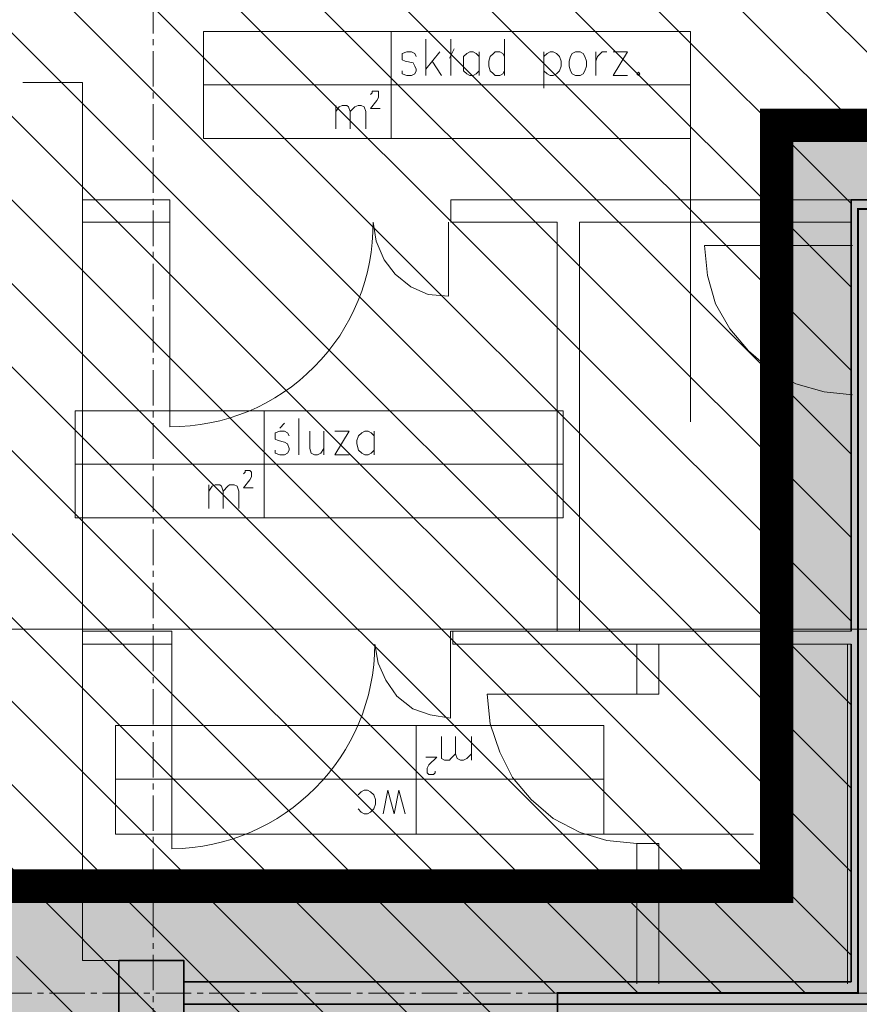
# Model space of a CAD drawing. Header units: millimetres. Extents: x -9409 to -3369, y -15007 to -6597.
# Tile 91 of 132: x -6201 to -5750, y -10473 to -9944. Entities that reach past the tile are written whole.
import ezdxf

# ---------------------------------------------------------------- set-up
doc = ezdxf.new("R2010")
doc.units = ezdxf.units.MM
for name, pattern in [('ACAD_ISO02W100', [15, 12, -3]), ('CENTER2', [28.575, 19.05, -3.175, 3.175, -3.175]), ('DASHED2', [0.375, 0.25, -0.125])]:
    doc.linetypes.add(name, pattern=pattern)
for name, color, linetype, lineweight in [('A-AREA-____-IDEN', 81, 'Continuous', 5), ('SQ EI', 1, 'ZYGZAK', 9), ('sq_bud istn', 253, 'Continuous', 15), ('SQ_HATCH', 140, 'Continuous', 13), ('SQ_ISTN.Ściany', 140, 'Continuous', 35), ('SQ_Osie', 220, 'CENTER2', 9), ('SQ_ZAKRES_OPRACOWANIA', 7, 'ACAD_ISO02W100', 20)]:
    doc.layers.add(name, color=color, linetype=linetype, lineweight=lineweight)
doc.linetypes.add('ZYGZAK', pattern='A,0.00254,-5.08,[131,ltypeshp.shx,S=5.08,R=0,X=-5.08,Y=0],-10.16,[131,ltypeshp.shx,S=5.08,R=180,X=5.08,Y=0],-5.08', length=20.32254)

# ---------------------------------------------------------------- blocks, each defined once
blk = doc.blocks.new('słupy konstr bud B')
at = {"layer": 'SQ_ISTN.Ściany', "lineweight": 5}
h = blk.add_hatch(dxfattribs=at)
h.set_pattern_fill('JIS_STN_1E', color=256, scale=10)
h.paths.add_polyline_path([(21350.78, 18613.95), (21315.78, 18613.95), (21315.78, 18578.95), (21350.78, 18578.95)])
h.paths.add_polyline_path([(21890.78, 18613.95), (21855.78, 18613.95), (21855.78, 18578.95), (21890.78, 18578.95)])
h.paths.add_polyline_path([(22190.78, 18613.95), (22155.78, 18613.95), (22155.78, 18578.95), (22190.78, 18578.95)])
h.paths.add_polyline_path([(22730.78, 18613.95), (22695.78, 18613.95), (22695.78, 18578.95), (22730.78, 18578.95)])
h.paths.add_polyline_path([(22730.78, 17953.95), (22695.78, 17953.95), (22695.78, 17918.95), (22730.78, 17918.95)])
h.paths.add_polyline_path([(22190.78, 17953.95), (22155.78, 17953.95), (22155.78, 17918.95), (22190.78, 17918.95)])
h.paths.add_polyline_path([(21890.78, 17953.95), (21855.78, 17953.95), (21855.78, 17918.95), (21890.78, 17918.95)])
h.paths.add_polyline_path([(21350.78, 17953.95), (21315.78, 17953.95), (21315.78, 17918.95), (21350.78, 17918.95)])
h.paths.add_polyline_path([(21350.78, 17293.95), (21315.78, 17293.95), (21315.78, 17258.95), (21350.78, 17258.95)])
h.paths.add_polyline_path([(21890.78, 17293.95), (21855.78, 17293.95), (21855.78, 17258.95), (21890.78, 17258.95)])
h.paths.add_polyline_path([(22190.78, 17293.95), (22155.78, 17293.95), (22155.78, 17258.95), (22190.78, 17258.95)])
h.paths.add_polyline_path([(22730.78, 17293.95), (22695.78, 17293.95), (22695.78, 17258.95), (22730.78, 17258.95)])
h.paths.add_polyline_path([(22695.78, 16633.95), (22730.78, 16633.95), (22730.78, 16598.95), (22695.78, 16598.95)])
h.paths.add_polyline_path([(22695.78, 14653.95), (22730.78, 14653.95), (22730.78, 14618.95), (22695.78, 14618.95)])
h.paths.add_polyline_path([(22695.78, 15313.95), (22730.78, 15313.95), (22730.78, 15278.95), (22695.78, 15278.95)])
h.paths.add_polyline_path([(22695.78, 15973.95), (22730.78, 15973.95), (22730.78, 15938.95), (22695.78, 15938.95)])
h.paths.add_polyline_path([(22155.78, 14653.95), (22190.78, 14653.95), (22190.78, 14618.95), (22155.78, 14618.95)])
h.paths.add_polyline_path([(22155.78, 15313.95), (22190.78, 15313.95), (22190.78, 15278.95), (22155.78, 15278.95)])
h.paths.add_polyline_path([(22155.78, 15973.95), (22190.78, 15973.95), (22190.78, 15938.95), (22155.78, 15938.95)])
h.paths.add_polyline_path([(22155.78, 16633.95), (22190.78, 16633.95), (22190.78, 16598.95), (22155.78, 16598.95)])
h.paths.add_polyline_path([(21855.78, 14653.95), (21890.78, 14653.95), (21890.78, 14618.95), (21855.78, 14618.95)])
h.paths.add_polyline_path([(21855.78, 15313.95), (21890.78, 15313.95), (21890.78, 15278.95), (21855.78, 15278.95)])
h.paths.add_polyline_path([(21855.78, 15973.95), (21890.78, 15973.95), (21890.78, 15938.95), (21855.78, 15938.95)])
h.paths.add_polyline_path([(21855.78, 16633.95), (21890.78, 16633.95), (21890.78, 16598.95), (21855.78, 16598.95)])
h.paths.add_polyline_path([(21315.78, 14653.95), (21350.78, 14653.95), (21350.78, 14618.95), (21315.78, 14618.95)])
h.paths.add_polyline_path([(21315.78, 15313.95), (21350.78, 15313.95), (21350.78, 15278.95), (21315.78, 15278.95)])
h.paths.add_polyline_path([(21315.78, 15973.95), (21350.78, 15973.95), (21350.78, 15938.95), (21315.78, 15938.95)])
h.paths.add_polyline_path([(21315.78, 16633.95), (21350.78, 16633.95), (21350.78, 16598.95), (21315.78, 16598.95)])
at = {"layer": 'SQ_ISTN.Ściany'}
blk.add_lwpolyline([(22695.78, 16633.95), (22730.78, 16633.95), (22730.78, 16598.95), (22695.78, 16598.95)], close=True, dxfattribs=at)
blk = doc.blocks.new('stan projektowany')
at = {"layer": 'sq_bud istn'}
h = blk.add_hatch(dxfattribs=at)
h.set_pattern_fill('LINE', color=256, scale=10, angle=135)
h.set_pattern_definition([(135, (-52710.16, -21414.304), (-22.45064, -22.45064), [])])
h.paths.add_polyline_path([(-15144.65, 11515.59), (-15046.65, 11515.59), (-15046.65, 11777.98), (-17204.52, 11777.98), (-17204.52, 11515.59), (-16664.65, 11515.59), (-16667.99, 10408.67), (-17204.52, 10408.67), (-17204.52, 8874.34), (-16667.99, 8874.34), (-16667.99, 8504.05), (-16382.65, 8503.65), (-16382.93, 8841.15), (-16219.65, 8841.15), (-16219.65, 9267.59), (-16019.65, 9267.59), (-16019.65, 10563.13), (-15789.65, 10563.13), (-15789.65, 10483.59), (-15752.65, 10483.59), (-15144.65, 10483.59)])
at = {"layer": 'SQ_HATCH'}
h = blk.add_hatch(dxfattribs=at)
h.set_pattern_fill('ANGLE')
h.set_pattern_definition([(0, (-10464.962, 6233.929), (0, 6.985), [5.08, -1.905]), (90, (-10464.962, 6233.929), (-6.985, 4e-16), [5.08, -1.905])])
h.paths.add_polyline_path([(-15233.14, 8198.65), (-15198.14, 8198.65), (-15176.65, 8198.65), (-15176.65, 8216.15), (-15144.65, 8216.15), (-15144.65, 8147.15), (-15144.65, 7886.15), (-15144.65, 7837.15), (-15144.65, 7734.77), (-15104.65, 7734.77), (-15104.65, 10535.59), (-15737.65, 10535.59), (-15737.65, 10615.59), (-15789.65, 10615.59), (-16075.65, 10615.59), (-16075.65, 9587.27), (-16120.11, 9587.27), (-16120.11, 9436.61), (-16071.65, 9436.61), (-16071.65, 9307.59), (-16259.65, 9307.59), (-16259.65, 8898.65), (-16704.65, 8898.65), (-16704.65, 7768.15), (-16704.65, 7751.82), (-16685.57, 7751.82), (-16685.57, 7130.61), (-16718.15, 7131.63), (-16718.15, 7178.15), (-16999.65, 7178.15), (-16999.65, 7808.15), (-19394.65, 7808.15), (-19394.65, 6211.23), (-19462.48, 6211.23), (-19462.48, 5925.46), (-18509.26, 5925.46), (-18509.26, 6211.23), (-17103.03, 6223.02), (-17103.03, 5881.49), (-15104.65, 5873.27), (-15104.65, 7734.77), (-15144.65, 7734.77), (-15144.65, 7707.15), (-15176.65, 7707.15), (-15176.65, 7706.65), (-15176.65, 7706.65), (-15259.89, 7706.65), (-15259.87, 7706.75), (-15259.87, 7707.15), (-15292.71, 7707.15), (-15292.71, 7696.65), (-15292.7, 7696.65), (-15292.71, 7706.65), (-15297.71, 7706.65), (-15297.7, 7699.45, 0.414214), (-15297.4, 7699.15), (-15296.5, 7699.15, -0.414214), (-15296.2, 7698.85), (-15296.2, 7696.95, 0.527766), (-15295.86, 7696.59, -0.450501), (-15295.27, 7696.07, -0.414104), (-15295.79, 7695.54), (-15295.07, 7695.5), (-15295.79, 7695.54, -0.414323), (-15296.32, 7696.07, -0.409171), (-15295.87, 7696.65, -0.450389), (-15296.2, 7696.95), (-15296.2, 7698.85, 0.414214), (-15296.5, 7699.15), (-15297.4, 7699.15, -0.414214), (-15297.7, 7699.45), (-15297.71, 7706.65), (-15292.71, 7706.65), (-15292.71, 7707.15), (-15259.87, 7707.15), (-15259.87, 7734.77), (-15473.3, 7734.77), (-15473.3, 7771.14, -0.414214), (-15477.3, 7775.14, -1), (-15469.3, 7775.14, -0.414214), (-15473.3, 7771.14), (-15473.3, 7749.3), (-15457.7, 7749.3), (-15457.7, 7760.15), (-15457.96, 7760.19), (-15457.96, 7773.87), (-15457.96, 7787.54), (-15457.7, 7799.3), (-15457.7, 7787.58), (-15431.62, 7791.36, -0.038172), (-15427.99, 7791.64, -0.032853), (-15424.84, 7791.44, -0.057631), (-15419.72, 7790.17, -0.057695), (-15415.53, 7788.02, -0.068919), (-15411.87, 7784.77, -0.070278), (-15409.44, 7780.92, -0.066142), (-15408.18, 7776.69, -0.045653), (-15407.94, 7773.2, -0.032968), (-15408.15, 7770.68, -0.068737), (-15409.44, 7766.28, -0.070278), (-15411.87, 7762.43, -0.068919), (-15415.53, 7759.18, -0.057695), (-15419.72, 7757.03, -0.057631), (-15424.84, 7755.76, -0.032853), (-15427.99, 7755.56, -0.033182), (-15431.15, 7755.77), (-15457.7, 7760.15), (-15457.7, 7749.3), (-15473.3, 7749.3), (-15473.3, 7734.77), (-15259.87, 7734.77), (-15259.87, 7837.15), (-15259.9, 7837.15), (-15259.87, 7837.13), (-15176.65, 7837.15), (-15176.65, 7734.77), (-15144.65, 7734.77), (-15144.65, 7837.15), (-15144.65, 7886.15), (-15176.65, 7886.15), (-15176.65, 8147.15), (-15176.65, 8163.65), (-15198.14, 8163.65), (-15233.14, 8163.65)])
at = {"layer": 'SQ_ISTN.Ściany', "lineweight": 5}
h = blk.add_hatch(dxfattribs=at)
h.set_pattern_fill('JIS_STN_1E', color=256, scale=10, angle=180)
h.set_pattern_definition([(225, (6117.647, 25457.596), (7.0710678, -7.0710678), []), (225, (6110.597, 25457.596), (7.0710678, -7.0710678), [10, -5])])
h.paths.add_polyline_path([(-15233.14, 6843.65), (-15198.14, 6843.65), (-15198.14, 6878.65), (-15233.14, 6878.65)])
h.paths.add_polyline_path([(-15773.14, 6843.65), (-15738.14, 6843.65), (-15738.14, 6878.65), (-15773.14, 6878.65)])
h.paths.add_polyline_path([(-16073.14, 6843.65), (-16038.14, 6843.65), (-16038.14, 6878.65), (-16073.14, 6878.65)])
h.paths.add_polyline_path([(-16613.14, 6843.65), (-16578.14, 6843.65), (-16578.14, 6878.65), (-16613.14, 6878.65)])
h.paths.add_polyline_path([(-16613.14, 7503.65), (-16578.14, 7503.65), (-16578.14, 7538.65), (-16613.14, 7538.65)])
h.paths.add_polyline_path([(-16073.14, 7503.65), (-16038.14, 7503.65), (-16038.14, 7538.65), (-16073.14, 7538.65)])
h.paths.add_polyline_path([(-15773.14, 7503.65), (-15738.14, 7503.65), (-15738.14, 7538.65), (-15773.14, 7538.65)])
h.paths.add_polyline_path([(-15233.14, 7503.65), (-15198.14, 7503.65), (-15198.14, 7538.65), (-15233.14, 7538.65)])
h.paths.add_polyline_path([(-15233.14, 8163.65), (-15198.14, 8163.65), (-15198.14, 8198.65), (-15233.14, 8198.65)])
h.paths.add_polyline_path([(-15773.14, 8163.65), (-15738.14, 8163.65), (-15738.14, 8198.65), (-15773.14, 8198.65)])
h.paths.add_polyline_path([(-16073.14, 8163.65), (-16038.14, 8163.65), (-16038.14, 8198.65), (-16073.14, 8198.65)])
h.paths.add_polyline_path([(-16613.14, 8163.65), (-16578.14, 8163.65), (-16578.14, 8198.65), (-16613.14, 8198.65)])
h.paths.add_polyline_path([(-16578.14, 8823.65), (-16613.14, 8823.65), (-16613.14, 8858.65), (-16578.14, 8858.65)])
h.paths.add_polyline_path([(-16578.14, 10803.65), (-16613.14, 10803.65), (-16613.14, 10838.65), (-16578.14, 10838.65)])
h.paths.add_polyline_path([(-16578.14, 10143.65), (-16613.14, 10143.65), (-16613.14, 10178.65), (-16578.14, 10178.65)])
h.paths.add_polyline_path([(-16578.14, 9483.65), (-16613.14, 9483.65), (-16613.14, 9518.65), (-16578.14, 9518.65)])
h.paths.add_polyline_path([(-16038.14, 10803.65), (-16073.14, 10803.65), (-16073.14, 10838.65), (-16038.14, 10838.65)])
h.paths.add_polyline_path([(-16038.14, 10143.65), (-16073.14, 10143.65), (-16073.14, 10178.65), (-16038.14, 10178.65)])
h.paths.add_polyline_path([(-16038.14, 9483.65), (-16073.14, 9483.65), (-16073.14, 9518.65), (-16038.14, 9518.65)])
h.paths.add_polyline_path([(-16038.14, 8823.65), (-16073.14, 8823.65), (-16073.14, 8858.65), (-16038.14, 8858.65)])
h.paths.add_polyline_path([(-15738.14, 10803.65), (-15773.14, 10803.65), (-15773.14, 10838.65), (-15738.14, 10838.65)])
h.paths.add_polyline_path([(-15738.14, 10143.65), (-15773.14, 10143.65), (-15773.14, 10178.65), (-15738.14, 10178.65)])
h.paths.add_polyline_path([(-15738.14, 9483.65), (-15773.14, 9483.65), (-15773.14, 9518.65), (-15738.14, 9518.65)])
h.paths.add_polyline_path([(-15738.14, 8823.65), (-15773.14, 8823.65), (-15773.14, 8858.65), (-15738.14, 8858.65)])
h.paths.add_polyline_path([(-15198.14, 10803.65), (-15233.14, 10803.65), (-15233.14, 10838.65), (-15198.14, 10838.65)])
h.paths.add_polyline_path([(-15198.14, 10143.65), (-15233.14, 10143.65), (-15233.14, 10178.65), (-15198.14, 10178.65)])
h.paths.add_polyline_path([(-15198.14, 9483.65), (-15233.14, 9483.65), (-15233.14, 9518.65), (-15198.14, 9518.65)])
h.paths.add_polyline_path([(-15198.14, 8823.65), (-15233.14, 8823.65), (-15233.14, 8858.65), (-15198.14, 8858.65)])
at = {"layer": 'SQ EI', "lineweight": 25, "const_width": 1}
blk.add_lwpolyline([(-16021.51, 9262.66), (-16215.98, 9262.66), (-16215.98, 8841.2), (-16377.4, 8841.2), (-16377.4, 8497.64)], dxfattribs=at)
at = {"layer": 'sq_bud istn'}
for p, q in [((-16632.65, 9330.65), (-16664.65, 9330.65)), ((-16664.65, 9330.65), (-16632.65, 9330.65)), ((-16632.65, 9330.65), (-16632.65, 8858.65)), ((-16585.65, 9267.59), (-16632.65, 9267.59)), ((-16585.65, 9267.6), (-16585.65, 9255.59)), ((-16434.65, 9267.6), (-16434.65, 9255.59)), ((-16219.65, 9267.59), (-16434.65, 9267.59)), ((-16585.65, 9255.59), (-16632.65, 9255.59)), ((-16377.65, 9255.59), (-16434.65, 9255.59)), ((-16377.65, 9255.59), (-16377.65, 9035.76)), ((-16219.65, 9255.59), (-16365.65, 9255.59)), ((-16365.65, 9255.59), (-16365.65, 9035.76)), ((-16632.65, 9035.76), (-16584.65, 9035.76)), ((-16584.65, 9035.76), (-16584.65, 9028.76)), ((-16434.89, 9035.76), (-16434.89, 9028.99)), ((-16434.89, 9035.76), (-16219.65, 9035.76)), ((-16433.65, 9035.76), (-16433.65, 9028.76)), ((-16632.65, 9028.76), (-16584.65, 9028.76)), ((-16584.65, 9028.76), (-16584.65, 8918.75)), ((-16433.65, 9028.76), (-16219.65, 9028.76)), ((-16334.81, 9028.99), (-16334.81, 9001.92)), ((-16322.96, 9001.92), (-16322.96, 9028.99)), ((-16221.62, 9028.76), (-16221.62, 8846.23)), ((-16334.81, 9001.92), (-16322.96, 9001.92)), ((-16334.83, 8921.53), (-16334.83, 8846.23)), ((-16334.83, 8921.53), (-16322.98, 8921.53)), ((-16322.98, 8846.23), (-16322.98, 8921.53)), ((-16613.14, 8858.65), (-16632.65, 8858.65))]:
    blk.add_line(p, q, dxfattribs=at)
for points in [[(-16466.8, 9358.14), (-16466.8, 9300.6), (-16306.03, 9300.6), (-16306.03, 9358.14), (-16466.8, 9358.14), (-16567.49, 9358.14), (-16567.49, 9300.6), (-16466.8, 9300.6)], [(-16448.18, 9353.91), (-16448.18, 9334.45)], [(-16434.64, 9353.91), (-16434.64, 9334.45)], [(-16405.87, 9353.91), (-16405.87, 9334.45)], [(-16453.26, 9344.6), (-16454.1, 9346.3), (-16455.79, 9347.13), (-16458.33, 9347.13), (-16460.87, 9346.3), (-16460.87, 9342.9), (-16459.18, 9342.06), (-16454.95, 9341.21), (-16454.1, 9339.52), (-16453.26, 9337.83), (-16453.26, 9336.98), (-16454.1, 9335.29), (-16455.79, 9334.45), (-16458.33, 9334.45), (-16460.87, 9335.29), (-16460.87, 9336.98)], [(-16440.56, 9347.13), (-16448.18, 9337.83)], [(-16435.49, 9343.76), (-16432.95, 9348.83)], [(-16419.41, 9344.6), (-16421.1, 9346.3), (-16422.79, 9347.13), (-16424.49, 9347.13), (-16426.18, 9346.3), (-16427.88, 9344.6), (-16427.88, 9336.98), (-16426.18, 9335.29), (-16424.49, 9334.45), (-16422.79, 9334.45), (-16421.1, 9335.29), (-16419.41, 9336.98)], [(-16419.41, 9347.13), (-16419.41, 9334.45)], [(-16405.87, 9344.6), (-16406.72, 9346.3), (-16408.41, 9347.13), (-16410.95, 9347.13), (-16411.8, 9346.3), (-16413.49, 9344.6), (-16414.33, 9342.06), (-16414.33, 9339.52), (-16413.49, 9336.98), (-16411.8, 9335.29), (-16410.95, 9334.45), (-16408.41, 9334.45), (-16406.72, 9335.29), (-16405.87, 9336.98)], [(-16384.72, 9347.13), (-16384.72, 9327.68)], [(-16384.72, 9344.6), (-16383.02, 9346.3), (-16381.33, 9347.13), (-16379.64, 9347.13), (-16377.95, 9346.3), (-16376.26, 9344.6), (-16375.41, 9342.06), (-16375.41, 9339.52), (-16376.26, 9336.98), (-16377.95, 9335.29), (-16379.64, 9334.45), (-16381.33, 9334.45), (-16383.02, 9335.29), (-16384.72, 9336.98)], [(-16356.8, 9347.13), (-16356.8, 9334.45)], [(-16356.8, 9342.06), (-16355.95, 9344.6), (-16354.26, 9346.3), (-16353.41, 9347.13), (-16350.88, 9347.13)], [(-16339.87, 9334.45), (-16347.49, 9334.45), (-16339.87, 9347.13), (-16347.49, 9347.13)], [(-16444.79, 9342.06), (-16439.72, 9334.45)], [(-16306.03, 9329.37), (-16466.8, 9329.37), (-16567.49, 9329.37)], [(-16477.79, 9324.29), (-16476.95, 9325.13), (-16476.95, 9325.99), (-16473.56, 9325.99), (-16473.56, 9322.6), (-16474.41, 9320.91), (-16477.79, 9316.68), (-16472.72, 9316.68)], [(-16496.41, 9318.37), (-16496.41, 9305.67)], [(-16496.41, 9314.98), (-16494.72, 9317.52), (-16493.03, 9318.37), (-16490.49, 9318.37), (-16489.64, 9317.52), (-16488.8, 9314.98), (-16488.8, 9305.67)], [(-16488.8, 9314.98), (-16486.26, 9317.52), (-16484.56, 9318.37), (-16482.87, 9318.37), (-16481.19, 9317.52), (-16480.33, 9314.98), (-16480.33, 9305.67)], [(-16306.03, 9300.61), (-16306.03, 9148.3)], [(-16218.88, 9243.07), (-16298.42, 9243.07), (-16296.73, 9226.99), (-16292.5, 9211.76), (-16284.88, 9198.22), (-16274.73, 9186.37), (-16262.88, 9176.23), (-16249.34, 9168.61), (-16234.11, 9164.38), (-16218.88, 9162.68)], [(-16526.59, 9144.91), (-16524.05, 9147.45)], [(-16516.43, 9149.99), (-16516.43, 9130.53)], [(-16521.51, 9140.68), (-16522.36, 9142.38), (-16524.05, 9143.21), (-16526.59, 9143.21), (-16529.13, 9142.38), (-16529.13, 9138.99), (-16527.43, 9138.14), (-16524.05, 9137.29), (-16522.36, 9136.45), (-16521.51, 9133.91), (-16521.51, 9133.07), (-16522.36, 9131.37), (-16524.05, 9130.53), (-16526.59, 9130.53), (-16529.13, 9131.37), (-16529.13, 9133.07)], [(-16510.51, 9143.21), (-16510.51, 9133.91), (-16509.66, 9131.37), (-16507.97, 9130.53), (-16506.28, 9130.53), (-16504.59, 9131.37), (-16502.89, 9133.91)], [(-16502.89, 9143.21), (-16502.89, 9130.53)], [(-16489.36, 9130.53), (-16496.97, 9130.53), (-16489.36, 9143.21), (-16496.97, 9143.21)], [(-16475.82, 9140.68), (-16477.52, 9142.38), (-16479.2, 9143.21), (-16480.89, 9143.21), (-16482.59, 9142.38), (-16484.28, 9140.68), (-16485.13, 9138.14), (-16485.13, 9136.45), (-16484.28, 9133.07), (-16482.59, 9131.37), (-16480.89, 9130.53), (-16479.2, 9130.53), (-16477.52, 9131.37), (-16475.82, 9133.07)], [(-16475.82, 9143.21), (-16475.82, 9130.53)], [(-16374.28, 9125.45), (-16535.05, 9125.45), (-16636.58, 9125.45)], [(-16546.05, 9120.37), (-16545.2, 9121.22), (-16545.2, 9122.06), (-16542.67, 9122.06), (-16541.82, 9121.22), (-16541.82, 9118.68), (-16542.67, 9116.99), (-16546.05, 9112.76), (-16540.97, 9112.76)], [(-16564.67, 9114.45), (-16564.67, 9101.75)], [(-16564.67, 9111.07), (-16562.97, 9113.6), (-16561.28, 9114.45), (-16558.75, 9114.45), (-16557.89, 9113.6), (-16557.04, 9111.07), (-16557.04, 9101.75)], [(-16557.04, 9111.07), (-16554.51, 9113.6), (-16553.66, 9114.45), (-16551.12, 9114.45), (-16549.43, 9113.6), (-16548.59, 9111.07), (-16548.59, 9101.75)], [(-16334.81, 9001.92), (-16415.19, 9001.92), (-16413.5, 8985.84), (-16408.42, 8970.61), (-16401.65, 8957.07), (-16391.5, 8945.22), (-16379.65, 8935.07), (-16365.26, 8927.46), (-16350.87, 8923.23), (-16334.81, 8921.53)], [(-16432.11, 8969.76), (-16434.65, 8967.22), (-16435.5, 8966.38), (-16438.03, 8966.38), (-16439.72, 8967.22), (-16439.72, 8979.06)], [(-16423.65, 8969.76), (-16426.19, 8967.22), (-16427.88, 8966.38), (-16429.57, 8966.38), (-16431.27, 8967.22), (-16432.11, 8969.76), (-16432.11, 8979.06)], [(-16423.65, 8966.38), (-16423.65, 8979.06)], [(-16443.11, 8960.46), (-16443.11, 8959.61), (-16443.95, 8958.76), (-16446.49, 8958.76), (-16447.34, 8959.61), (-16447.34, 8962.15), (-16446.49, 8963.84), (-16442.26, 8968.07), (-16448.19, 8968.07)], [(-16614.88, 8956.22), (-16453.27, 8956.22), (-16352.58, 8956.22)], [(-16484.57, 8940.15), (-16482.88, 8938.45), (-16481.19, 8937.6), (-16479.49, 8937.6), (-16477.8, 8938.45), (-16476.11, 8940.15), (-16475.26, 8942.69), (-16475.26, 8945.22), (-16476.11, 8947.76), (-16477.8, 8949.45), (-16479.49, 8950.3), (-16481.19, 8950.3), (-16482.88, 8949.45), (-16484.57, 8947.76)], [(-16459.19, 8937.6), (-16462.57, 8950.3), (-16465.11, 8937.6), (-16468.49, 8950.3), (-16471.03, 8937.6)], [(-16352.58, 8926.61), (-16272.18, 8926.61)]]:
    blk.add_lwpolyline(points, dxfattribs=at)
for points in [[(-16367.8, 9347.13), (-16369.49, 9346.3), (-16370.34, 9344.6), (-16371.18, 9342.06), (-16371.18, 9339.52), (-16370.34, 9336.98), (-16369.49, 9335.29), (-16367.8, 9334.45), (-16365.26, 9334.45), (-16363.56, 9335.29), (-16362.72, 9336.98), (-16361.87, 9339.52), (-16361.87, 9342.06), (-16362.72, 9344.6), (-16363.56, 9346.3), (-16365.26, 9347.13)], [(-16333.95, 9336.14), (-16334.8, 9335.29), (-16333.95, 9334.45), (-16333.11, 9335.29)], [(-16374.28, 9096.68), (-16374.28, 9154.22), (-16535.05, 9154.22), (-16636.58, 9154.22), (-16636.58, 9096.68), (-16535.05, 9096.68), (-16535.05, 9154.22), (-16535.05, 9096.68)], [(-16614.88, 8984.99), (-16614.88, 8926.61), (-16453.27, 8926.61), (-16352.58, 8926.61), (-16352.58, 8984.99), (-16453.27, 8984.99), (-16453.27, 8926.61), (-16453.27, 8984.99)]]:
    blk.add_lwpolyline(points, close=True, dxfattribs=at)
for points in [[(-16585.65, 9255.59), (-16585.65, 9145.58, 0.418591), (-16476.5, 9255.59), (-16474.81, 9245.43), (-16470.58, 9235.28), (-16464.65, 9227.66), (-16456.19, 9220.89), (-16446.88, 9216.65), (-16435.89, 9215.82), (-16435.89, 9255.59)], [(-16434.89, 9028.76), (-16434.89, 8988.99), (-16445.88, 8990.68), (-16455.19, 8994.06), (-16463.65, 9000.84), (-16469.58, 9009.3), (-16473.81, 9018.61), (-16475.5, 9028.76, -0.410045), (-16584.65, 8918.75)]]:
    blk.add_lwpolyline(points, format="xyb", dxfattribs=at)
at = {"layer": 'SQ_ISTN.Ściany'}
for p, q in [((-16031.65, 9267.59), (-16219.65, 9267.59)), ((-16219.65, 9267.59), (-16219.65, 9035.76)), ((-16219.65, 9028.76), (-16219.65, 8847.15)), ((-16219.65, 8847.15), (-16578.14, 8847.15)), ((-16187.65, 8835.15), (-16578.14, 8835.15))]:
    blk.add_line(p, q, dxfattribs=at)
at = {"layer": 'SQ_Osie'}
blk.add_line((-16594.65, 11604.94), (-16594.65, 6094.73), dxfattribs=at)
blk.add_lwpolyline([(-15059.67, 8841.15), (-16726.65, 8841.15)], dxfattribs=at)
at = {"layer": 'SQ_ZAKRES_OPRACOWANIA', "color": 251, "linetype": 'DASHED2', "ltscale": 100, "true_color": 0x636466, "const_width": 18}
blk.add_lwpolyline([(-15104.65, 10541.71), (-15104.65, 7946.16), (-14458.39, 7942.46), (-14458.39, 5881.49), (-17103.03, 5881.49), (-17103.03, 6223.02), (-18509.26, 6211.23), (-18509.26, 5925.46), (-19462.48, 5925.46), (-19462.48, 6211.23), (-19394.65, 6211.23), (-19394.65, 7808.15), (-16999.65, 7808.15), (-16999.65, 7178.15), (-16704.65, 7178.15), (-16704.65, 7768.15), (-16704.65, 8898.65), (-16259.65, 8898.65), (-16259.65, 9307.59), (-16071.65, 9307.59), (-16071.65, 9436.61)], dxfattribs=at)
at = {"layer": 'SQ_ISTN.Ściany', "rotation": 180}
blk.add_blockref('słupy konstr bud B', (6117.65, 25457.6), dxfattribs=at)

msp = doc.modelspace()

# ---------------------------------------------------------------- hatches: boundary and pattern name
at = {"layer": 'SQ_HATCH'}
h = msp.add_hatch(dxfattribs=at)
h.set_pattern_fill('ANGLE')
h.set_pattern_definition([(0, (0, -13074.651), (0, 6.985), [5.08, -1.905]), (90, (0, -13074.651), (-6.985, 4e-16), [5.08, -1.905])])
h.paths.add_polyline_path([(-4768.17, -11109.93), (-4733.17, -11109.93), (-4711.69, -11109.93), (-4711.69, -11092.43), (-4679.69, -11092.43), (-4679.69, -11161.43), (-4679.69, -11422.43), (-4679.69, -11471.43), (-4679.69, -11573.81), (-4639.69, -11573.81), (-4639.69, -8772.99), (-5272.69, -8772.99), (-5272.69, -8692.99), (-5324.69, -8692.99), (-5610.69, -8692.99), (-5610.69, -9721.31), (-5655.15, -9721.31), (-5655.15, -9871.97), (-5606.69, -9871.97), (-5606.69, -10000.99), (-5794.69, -10000.99), (-5794.69, -10409.93), (-6239.69, -10409.93), (-6239.69, -11540.43), (-6239.69, -11556.76), (-6220.6, -11556.76), (-6220.6, -12177.97), (-6253.19, -12176.95), (-6253.19, -12130.43), (-6534.69, -12130.43), (-6534.69, -11500.43), (-8929.69, -11500.43), (-8929.69, -13097.35), (-8997.52, -13097.35), (-8997.52, -13383.12), (-8044.3, -13383.12), (-8044.3, -13097.35), (-6638.07, -13085.56), (-6638.07, -13427.09), (-4639.69, -13435.31), (-4639.69, -11573.81), (-4679.69, -11573.81), (-4679.69, -11601.43), (-4711.69, -11601.43), (-4711.69, -11601.93), (-4711.69, -11601.93), (-4794.93, -11601.93), (-4794.91, -11601.83), (-4794.91, -11601.43), (-4827.74, -11601.43), (-4827.74, -11611.93), (-4827.74, -11611.93), (-4827.74, -11601.93), (-4832.74, -11601.93), (-4832.74, -11609.13, 0.414214), (-4832.44, -11609.43), (-4831.54, -11609.43, -0.414214), (-4831.24, -11609.73), (-4831.24, -11611.63, 0.527766), (-4830.9, -11611.99, -0.450501), (-4830.3, -11612.51, -0.414104), (-4830.83, -11613.04), (-4830.11, -11613.08), (-4830.83, -11613.04, -0.414323), (-4831.36, -11612.51, -0.409171), (-4830.9, -11611.93, -0.450389), (-4831.24, -11611.63), (-4831.24, -11609.73, 0.414214), (-4831.54, -11609.43), (-4832.44, -11609.43, -0.414214), (-4832.74, -11609.13), (-4832.74, -11601.93), (-4827.74, -11601.93), (-4827.74, -11601.43), (-4794.91, -11601.43), (-4794.91, -11573.81), (-5008.34, -11573.81), (-5008.34, -11537.44, -0.414214), (-5012.34, -11533.44, -1), (-5004.34, -11533.44, -0.414214), (-5008.34, -11537.44), (-5008.34, -11559.28), (-4992.74, -11559.28), (-4992.74, -11548.43), (-4992.99, -11548.39), (-4992.99, -11534.71), (-4992.99, -11521.04), (-4992.74, -11509.28), (-4992.74, -11521), (-4966.66, -11517.22, -0.038172), (-4963.03, -11516.94, -0.032853), (-4959.88, -11517.14, -0.057631), (-4954.76, -11518.41, -0.057695), (-4950.57, -11520.56, -0.068919), (-4946.91, -11523.81, -0.070278), (-4944.47, -11527.66, -0.066142), (-4943.21, -11531.89, -0.045653), (-4942.98, -11535.38, -0.032968), (-4943.19, -11537.9, -0.068737), (-4944.47, -11542.3, -0.070278), (-4946.91, -11546.15, -0.068919), (-4950.57, -11549.4, -0.057695), (-4954.76, -11551.55, -0.057631), (-4959.88, -11552.82, -0.032853), (-4963.03, -11553.02, -0.033182), (-4966.19, -11552.81), (-4992.74, -11548.43), (-4992.74, -11559.28), (-5008.34, -11559.28), (-5008.34, -11573.81), (-4794.91, -11573.81), (-4794.91, -11471.43), (-4794.93, -11471.43), (-4794.91, -11471.45), (-4711.69, -11471.43), (-4711.69, -11573.81), (-4679.69, -11573.81), (-4679.69, -11471.43), (-4679.69, -11422.43), (-4711.69, -11422.43), (-4711.69, -11161.43), (-4711.69, -11144.93), (-4733.17, -11144.93), (-4768.17, -11144.93)])

# ---------------------------------------------------------------- linework, layer by layer
at = {"layer": 'A-AREA-____-IDEN'}
msp.add_line((-6318.37, -10271.73), (-5658.51, -10271.73), dxfattribs=at)

# ---------------------------------------------------------------- block references
at = {"layer": 'SQ_ISTN.Ściany'}
msp.add_blockref('stan projektowany', (10464.96, -19308.58), dxfattribs=at)

doc.saveas('drawing.dxf')
